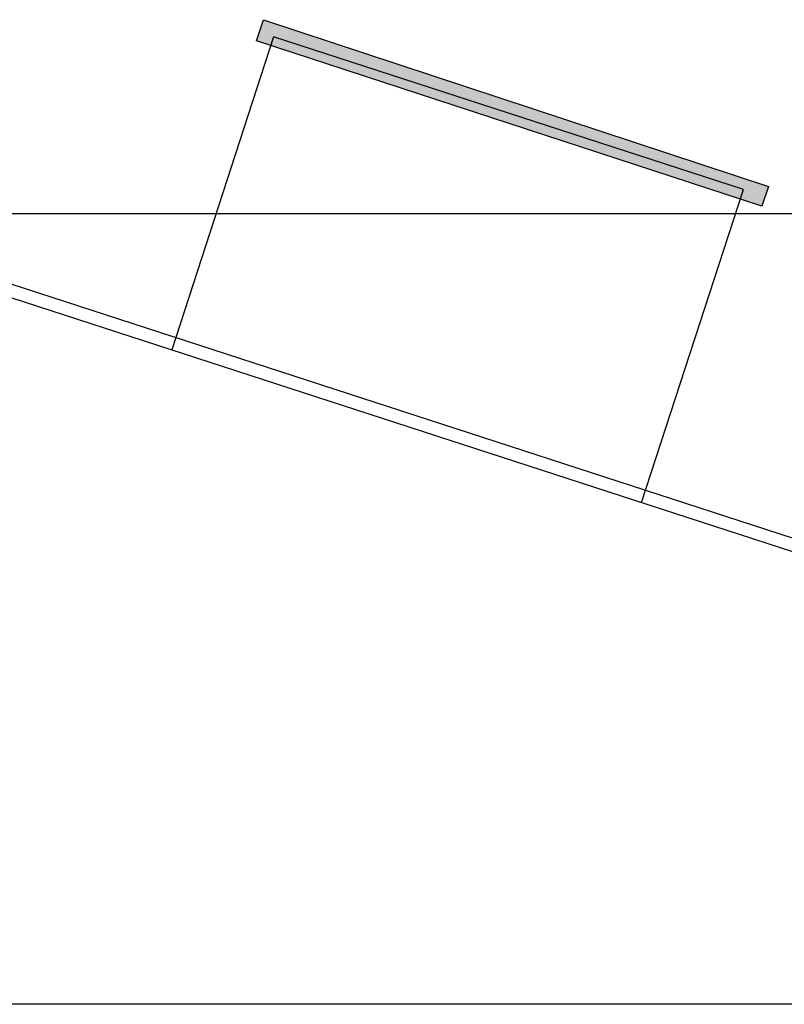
# Model space of a CAD drawing. Header units: millimetres. Extents: x -11513 to 3649, y 2330 to 12522.
# Tile 62 of 75: x -10904 to -10788, y 12107 to 12257. Entities that reach past the tile are written whole.
import ezdxf

# ---------------------------------------------------------------- set-up
doc = ezdxf.new("R2010")
doc.units = ezdxf.units.MM
for name, color, linetype in [('WG1-00-906-0004_', 7, 'Continuous'), ('WG1-00-912-0004_', 7, 'Continuous'), ('WG1-00-923-0000_', 7, 'Continuous')]:
    doc.layers.add(name, color=color, linetype=linetype)

# ---------------------------------------------------------------- blocks, each defined once
blk = doc.blocks.new('elewacja cz siłowa')
for p, q in [((514.75, 1979.55), (515.82, 1982.78)), ((515.82, 1982.78), (592.48, 1957.47)), ((591.51, 1954.45), (514.75, 1979.55)), ((514.75, 1979.55), (514.75, 1979.55)), ((592.48, 1957.47), (591.51, 1954.45))]:
    blk.add_line(p, q)
at = {"color": 251}
blk.add_line((442.63, 1953.35), (902.1, 1953.35), dxfattribs=at)
at = {"linetype": 'Continuous'}
for points in [[(515.82, 1979.2), (514.75, 1979.55), (515.82, 1982.78)], [(591.51, 1954.45), (515.82, 1982.78), (591.51, 1957.79)], [(515.82, 1979.2), (515.82, 1982.78), (591.51, 1954.45)], [(591.51, 1954.45), (591.51, 1957.79), (592.48, 1957.47)]]:
    blk.add_solid(points, dxfattribs=at)
at = {"layer": 'WG1-00-906-0004_', "color": 7, "linetype": 'Continuous'}
for p, q in [((445.25, 1953.15), (733.72, 1859.42)), ((444.63, 1951.25), (733.1, 1857.52))]:
    blk.add_line(p, q, dxfattribs=at)
at = {"layer": 'WG1-00-912-0004_', "color": 7, "linetype": 'Continuous'}
blk.add_line((700.22, 1833.31), (-84.22, 1833.31), dxfattribs=at)
at = {"layer": 'WG1-00-923-0000_', "color": 7, "linetype": 'Continuous'}
for p, q in [((517.36, 1980.19), (501.91, 1932.64)), ((588.69, 1957.01), (517.36, 1980.19)), ((573.24, 1909.46), (588.69, 1957.01))]:
    blk.add_line(p, q, dxfattribs=at)

msp = doc.modelspace()

# ---------------------------------------------------------------- block references
msp.add_blockref('elewacja cz siłowa', (-11382.99, 10274.07))

doc.saveas('drawing.dxf')
